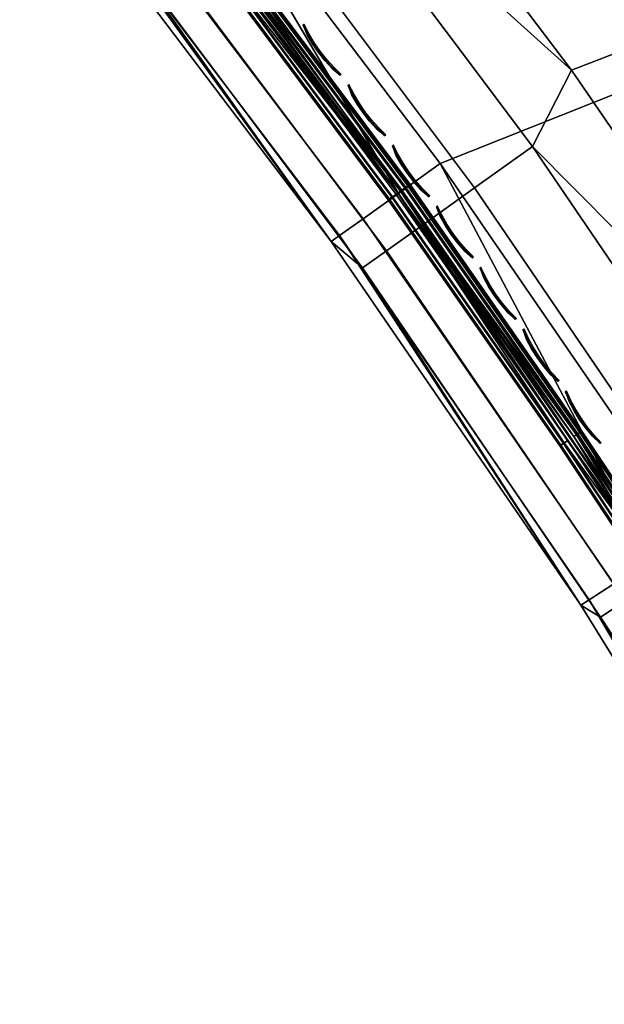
# Model space of a CAD drawing. Header units: inches. Extents: x 0 to 54.6, y -45.5 to 0.
# Tile 9 of 256: x 27.2 to 29.4, y -45.4 to -41.7. Entities that reach past the tile are written whole.
import ezdxf

# ---------------------------------------------------------------- set-up
doc = ezdxf.new("R2010")
doc.units = ezdxf.units.IN
doc.header["$LTSCALE"] = 0.03937
doc.header["$MEASUREMENT"] = 0
for name, color, linetype in [('A-FURN-3-ST', 151, 'Continuous'), ('A-FURN-3-ST-SEAM', 250, 'Continuous'), ('A-FURN-3-STITCH', 15, 'Continuous')]:
    doc.layers.add(name, color=color, linetype=linetype)

msp = doc.modelspace()

# ---------------------------------------------------------------- meshes
at = {"layer": 'A-FURN-3-ST'}
mesh = msp.add_polyface(dxfattribs=at)
corners = [(50.3422, -33.8963, 5.125), (30.7431, -45.2504, 5.25), (30.7264, -45.2214, 5.125), (50.2964, -33.817, 5.0335), (30.6806, -45.1422, 5.0335), (50.2339, -33.7088, 5), (30.6181, -45.0339, 5), (30.909, -45.1001, 17.8203), (30.9496, -45.1173, 17.7562), (31.1001, -45.0303, 17.8091), (31.0708, -45.0067, 17.8771), (31.246, -44.9214, 17.875), (31.2628, -44.9504, 17.75), (31.1192, -45.0333, 17.7337), (30.9811, -45.1131, 17.6853), (31.0528, -44.9873, 17.9069), (31.2003, -44.8422, 17.9665), (30.9807, -44.8886, 17.9727), (31.1378, -44.7339, 18), (30.9521, -44.8415, 17.9788), (30.8032, -44.9914, 17.9104), (30.7736, -44.945, 17.9162), (30.6396, -45.0861, 17.8092), (30.6091, -45.0403, 17.8145), (30.8861, -45.0836, 17.8483), (49.7768, -34.117, 17.9665), (49.8225, -34.1963, 17.875), (49.8393, -34.2253, 17.75), (29.741, -43.6165, 5), (28.7983, -42.2417, 5), (27.7921, -40.9127, 5), (26.7247, -39.6324, 5), (25.5983, -38.4037, 5), (24.4154, -37.2292, 5), (23.1788, -36.1114, 5), (21.891, -35.053, 5), (20.555, -34.0562, 5), (50.5754, -33.8003, 5.5), (30.5266, -45.3754, 5.5), (50.5754, -33.8003, 16.9), (30.5266, -45.3754, 16.9), (49.7143, -34.0088, 18), (30.2458, -43.2921, 18), (29.2871, -41.8937, 18), (28.2638, -40.5418, 18), (27.1781, -39.2395, 18), (26.0325, -37.9896, 18), (24.8295, -36.7949, 18), (23.5717, -35.658, 18), (22.2619, -34.5814, 18), (20.903, -33.5675, 18), (30.0471, -43.5088, 17.9625)]
mesh.append_faces([[corners[k] for k in face] for face in [(0, 1, 2), (3, 2, 4), (5, 4, 6), (7, 8, 9, 10), (10, 9, 11), (11, 9, 12), (12, 9, 13), (13, 9, 14), (10, 11, 15), (15, 11, 16), (15, 16, 17), (17, 16, 18), (17, 18, 19), (17, 19, 20), (20, 19, 21), (20, 21, 22), (22, 21, 23), (24, 7, 10, 15), (20, 24, 15, 17), (25, 18, 16), (26, 16, 11), (27, 11, 12), (6, 28, 5), (5, 28, 29), (5, 29, 30), (30, 31, 5), (5, 31, 32), (5, 32, 33), (33, 34, 5), (5, 34, 35), (5, 35, 36), (1, 37, 38), (38, 39, 40), (14, 12, 13), (18, 41, 42), (42, 41, 43), (43, 41, 44), (44, 41, 45), (45, 41, 46), (46, 41, 47), (47, 41, 48), (48, 41, 49), (49, 41, 50), (51, 21, 19), (42, 19, 18)]])
mesh = msp.add_polyface(dxfattribs=at)
corners = [(30.0471, -43.5088, 17.9625), (30.2458, -43.2921, 18), (29.1414, -42.179, 17.9625), (29.2871, -41.8937, 18), (28.1768, -40.8912, 17.9625), (28.2638, -40.5418, 18), (27.1554, -39.648, 17.9625), (27.1781, -39.2395, 18), (25.5128, -38.985, 17.1847), (26.3475, -39.9607, 16.9), (26.5657, -40.1551, 17.1847), (26.649, -40.0835, 17.45), (25.5929, -38.9097, 17.45), (27.3999, -41.2228, 16.9), (27.5649, -41.3713, 17.1847), (27.6514, -41.3035, 17.45), (27.7889, -41.1956, 17.6778), (26.7815, -39.9695, 17.6778), (27.9681, -41.0549, 17.8526), (26.9543, -39.8209, 17.8526), (28.3919, -42.5329, 16.9), (28.5085, -42.6311, 17.1847), (28.5979, -42.5673, 17.45), (28.7402, -42.4656, 17.6778), (28.9255, -42.3332, 17.8526), (29.3213, -43.8881, 16.9), (29.6334, -43.7772, 17.6778), (29.8245, -43.6532, 17.8526), (28.3919, -42.5329, 5.5), (27.3999, -41.2228, 5.5), (26.3475, -39.9607, 5.5), (25.2371, -38.7494, 5.5), (28.7983, -42.2417, 5), (29.5805, -43.7206, 5.0381), (28.6429, -42.3533, 5.0381), (27.7921, -40.9127, 5), (27.6421, -41.0315, 5.0381), (26.7247, -39.6324, 5), (26.5804, -39.7582, 5.0381), (25.2647, -38.7232, 5.3087), (26.3764, -39.9359, 5.3087), (27.4299, -41.1994, 5.3087), (28.423, -42.5109, 5.3087), (29.3213, -43.8881, 5.5), (28.5111, -42.4479, 5.1464), (27.5149, -41.1322, 5.1464), (26.4581, -39.8647, 5.1464)]
mesh.append_faces([[corners[k] for k in face] for face in [(0, 1, 2), (2, 1, 3), (2, 3, 4), (4, 3, 5), (4, 5, 6), (6, 5, 7), (8, 9, 10), (8, 10, 11, 12), (9, 13, 10), (10, 13, 14), (10, 14, 15, 11), (11, 15, 16, 17), (17, 16, 18, 19), (19, 18, 4, 6), (13, 20, 14), (14, 20, 21), (14, 21, 22, 15), (15, 22, 23, 16), (16, 23, 24, 18), (18, 24, 2, 4), (20, 25, 21), (23, 26, 27, 24), (24, 27, 0, 2), (28, 25, 20), (28, 20, 29), (29, 20, 13), (29, 13, 30), (30, 13, 9), (30, 9, 31), (32, 33, 34), (32, 34, 35), (35, 34, 36), (35, 36, 37), (37, 36, 38), (30, 39, 40), (30, 40, 29), (29, 40, 41), (29, 41, 28), (28, 41, 42), (28, 42, 43), (44, 42, 41, 45), (45, 41, 40, 46), (34, 44, 45, 36), (36, 45, 46, 38)]])
mesh = msp.add_polyface(dxfattribs=at)
corners = [(30.3126, -45.2118, 5.1464), (30.2963, -45.2848, 5.2169), (30.219, -45.2663, 5.3087), (30.4528, -45.1302, 5.0381), (30.4487, -45.1962, 5.0621), (30.3644, -45.2452, 5.1289), (30.5443, -45.1406, 5.0204), (30.6188, -45.2379, 5.0856), (30.5362, -45.2857, 5.1217), (30.4633, -45.3279, 5.1794), (30.4962, -45.1692, 17.6733), (30.6091, -45.0403, 17.8145), (30.4648, -45.1239, 17.6778), (30.3786, -45.2373, 17.5075), (30.3465, -45.1924, 17.5111), (30.2911, -45.288, 17.3185), (30.2585, -45.2435, 17.3209), (30.2373, -45.3192, 17.1133), (30.2043, -45.2749, 17.1146), (30.4875, -45.3141, 17.4701), (30.5979, -45.2503, 17.6257), (29.3213, -43.8881, 16.9), (30.186, -45.2855, 16.9), (29.3946, -43.9321, 17.1847), (29.4868, -43.8723, 17.45), (29.6334, -43.7772, 17.6778), (29.8245, -43.6532, 17.8526), (30.7736, -44.945, 17.9162), (30.0471, -43.5088, 17.9625), (30.9521, -44.8415, 17.9788), (30.2458, -43.2921, 18), (28.5085, -42.6311, 17.1847), (28.5979, -42.5673, 17.45), (28.7402, -42.4656, 17.6778), (30.186, -45.2855, 5.5), (29.3213, -43.8881, 5.5), (28.3919, -42.5329, 5.5), (30.6181, -45.0339, 5), (29.741, -43.6165, 5), (29.5805, -43.7206, 5.0381), (28.7983, -42.2417, 5), (28.423, -42.5109, 5.3087), (29.3534, -43.8677, 5.3087), (29.4444, -43.8088, 5.1464), (28.5111, -42.4479, 5.1464), (28.6429, -42.3533, 5.0381)]
mesh.append_faces([[corners[k] for k in face] for face in [(0, 1, 2), (3, 4, 0), (0, 4, 5), (0, 5, 1), (4, 3, 6), (4, 6, 7, 8), (9, 5, 4, 8), (10, 11, 12), (10, 12, 13), (13, 12, 14), (13, 14, 15), (15, 14, 16), (17, 16, 18), (13, 19, 20, 10), (21, 22, 23), (23, 22, 18), (23, 18, 16), (23, 16, 24), (24, 16, 14), (24, 14, 25), (25, 14, 12), (25, 12, 11), (25, 11, 26), (26, 11, 27), (26, 27, 28), (28, 29, 30), (31, 21, 23), (31, 23, 24, 32), (32, 24, 25, 33), (34, 22, 35), (35, 22, 21), (35, 21, 36), (37, 3, 38), (38, 3, 39), (38, 39, 40), (35, 41, 42), (35, 42, 34), (34, 42, 2), (2, 42, 43), (2, 43, 0), (0, 43, 39), (0, 39, 3), (43, 42, 41, 44), (45, 39, 43, 44)]])
at = {"layer": 'A-FURN-3-ST-SEAM'}
mesh = msp.add_polyface(dxfattribs=at)
corners = [(27.6834, -40.9964, 17.6706), (28.0206, -41.4294, 17.6902), (28.6855, -42.3201, 17.6706), (28.6846, -42.3207, 17.6902), (29.3254, -43.2401, 17.6902), (28.6776, -42.3257, 17.7078), (29.3182, -43.2448, 17.7078), (28.6657, -42.3342, 17.7208), (29.306, -43.2529, 17.7208), (28.6506, -42.3449, 17.7271), (28.0022, -41.4434, 17.7208), (27.6497, -41.0229, 17.7271), (29.5884, -43.7125, 17.7271), (29.6113, -43.7137, 17.7208), (29.6236, -43.7058, 17.7078), (29.6308, -43.7012, 17.6902), (29.6244, -43.6893, 17.6706), (29.9279, -44.1653, 17.6902), (29.9082, -44.1776, 17.7208), (28.0138, -41.4346, 17.7078), (27.6392, -41.0311, 17.628), (27.9922, -41.451, 17.6292), (28.6397, -42.3527, 17.628), (28.6555, -42.3414, 17.6292), (29.2956, -43.2598, 17.6292), (28.6698, -42.3313, 17.6377), (29.3102, -43.2501, 17.6377), (28.6803, -42.3238, 17.6522), (29.3209, -43.243, 17.6522), (28.0164, -41.4326, 17.6522), (29.6264, -43.7041, 17.6522), (29.6155, -43.711, 17.6377), (29.6008, -43.7205, 17.6292), (29.5771, -43.7197, 17.628), (29.9234, -44.1681, 17.6522), (28.0061, -41.4404, 17.6377), (27.9705, -41.4675, 17.7254), (27.9558, -41.4787, 17.7151), (28.6182, -42.3679, 17.7151), (28.6333, -42.3572, 17.7254), (29.2575, -43.2851, 17.7151), (29.2729, -43.2749, 17.7254), (29.5622, -43.7452, 17.7151), (29.5779, -43.7352, 17.7254), (29.5645, -43.7438, 17.6379), (29.2597, -43.2836, 17.6379), (29.5524, -43.7515, 17.6553), (29.2478, -43.2916, 17.6553), (29.548, -43.7543, 17.6772), (29.2434, -43.2945, 17.6772), (29.5517, -43.752, 17.698), (29.247, -43.2921, 17.698), (27.9457, -41.4863, 17.698), (28.6079, -42.3752, 17.698), (27.9579, -41.4771, 17.6379), (28.6204, -42.3664, 17.6379), (28.6087, -42.3747, 17.6553), (27.9465, -41.4858, 17.6553), (28.6044, -42.3777, 17.6772), (27.9423, -41.4889, 17.6772)]
mesh.append_faces([[corners[k] for k in face] for face in [(0, 1, 2), (2, 1, 3), (2, 3, 4), (4, 3, 5, 6), (6, 5, 7, 8), (8, 7, 9), (9, 7, 10), (9, 10, 11), (9, 12, 8), (8, 12, 13), (8, 13, 14, 6), (6, 14, 15, 4), (4, 15, 16), (16, 15, 17), (12, 18, 13), (16, 2, 4), (19, 10, 7, 5), (1, 19, 5, 3), (20, 21, 22), (22, 21, 23), (22, 23, 24), (24, 23, 25, 26), (26, 25, 27, 28), (28, 27, 2), (2, 27, 29), (2, 29, 0), (2, 16, 28), (28, 16, 30), (28, 30, 31, 26), (26, 31, 32, 24), (24, 32, 33), (16, 34, 30), (33, 22, 24), (35, 29, 27, 25), (21, 35, 25, 23), (36, 37, 38, 39), (39, 38, 40, 41), (41, 40, 42, 43), (33, 44, 45), (45, 44, 46, 47), (47, 46, 48, 49), (49, 48, 50, 51), (51, 50, 42, 40), (37, 52, 53, 38), (38, 53, 51, 40), (20, 22, 54), (54, 22, 55), (54, 55, 56, 57), (57, 56, 58, 59), (59, 58, 53, 52), (55, 22, 45), (45, 22, 33), (43, 12, 41), (12, 9, 41), (41, 9, 39), (39, 9, 36), (36, 9, 11), (45, 47, 56, 55), (47, 49, 58, 56), (49, 51, 53, 58)]])
at = {"layer": 'A-FURN-3-STITCH'}
mesh = msp.add_polymesh((7, 4), dxfattribs=at)
for k, corner in enumerate([(28.2908, -41.7232, 17.7447), (28.2897, -41.724, 17.7425), (28.2873, -41.7258, 17.7382), (28.2861, -41.7267, 17.736), (28.3086, -41.7577, 17.749), (28.3044, -41.7608, 17.7493), (28.3021, -41.7626, 17.745), (28.3039, -41.7612, 17.7404), (28.3287, -41.7912, 17.7516), (28.3245, -41.7943, 17.752), (28.3222, -41.796, 17.7477), (28.324, -41.7947, 17.743), (28.3509, -41.8233, 17.7525), (28.3468, -41.8264, 17.7529), (28.3444, -41.8281, 17.7486), (28.3463, -41.8268, 17.7439), (28.3752, -41.8539, 17.7517), (28.3711, -41.857, 17.7521), (28.3687, -41.8588, 17.7477), (28.3706, -41.8574, 17.7431), (28.4014, -41.8828, 17.7492), (28.3973, -41.8859, 17.7495), (28.3949, -41.8877, 17.7452), (28.3968, -41.8863, 17.7405), (28.4294, -41.9099, 17.7449), (28.4282, -41.9108, 17.7428), (28.4258, -41.9125, 17.7385), (28.4247, -41.9134, 17.7363)]):
    mesh.set_mesh_vertex(divmod(k, 4), corner)
mesh = msp.add_polymesh((7, 4), dxfattribs=at)
for k, corner in enumerate([(28.4582, -41.9477, 17.7447), (28.4571, -41.9485, 17.7425), (28.4547, -41.9502, 17.7382), (28.4535, -41.9511, 17.736), (28.4758, -41.9824, 17.749), (28.4716, -41.9854, 17.7493), (28.4692, -41.9871, 17.745), (28.471, -41.9858, 17.7404), (28.4956, -42.016, 17.7516), (28.4914, -42.019, 17.752), (28.489, -42.0207, 17.7477), (28.4909, -42.0194, 17.743), (28.5176, -42.0483, 17.7525), (28.5134, -42.0513, 17.7529), (28.511, -42.0531, 17.7486), (28.5129, -42.0517, 17.7439), (28.5416, -42.0791, 17.7517), (28.5374, -42.0821, 17.7521), (28.5351, -42.0839, 17.7477), (28.5369, -42.0825, 17.7431), (28.5676, -42.1082, 17.7492), (28.5634, -42.1113, 17.7495), (28.5611, -42.113, 17.7452), (28.5629, -42.1116, 17.7405), (28.5953, -42.1355, 17.7449), (28.5941, -42.1363, 17.7428), (28.5918, -42.1381, 17.7385), (28.5906, -42.1389, 17.7363)]):
    mesh.set_mesh_vertex(divmod(k, 4), corner)
mesh = msp.add_polymesh((7, 4), dxfattribs=at)
for k, corner in enumerate([(28.6239, -42.1735, 17.7447), (28.6227, -42.1743, 17.7425), (28.6204, -42.176, 17.7382), (28.6192, -42.1769, 17.736), (28.6411, -42.2083, 17.749), (28.6369, -42.2113, 17.7493), (28.6345, -42.213, 17.745), (28.6364, -42.2117, 17.7404), (28.6607, -42.2421, 17.7516), (28.6565, -42.2451, 17.752), (28.6541, -42.2468, 17.7477), (28.656, -42.2455, 17.743), (28.6824, -42.2745, 17.7525), (28.6782, -42.2776, 17.7529), (28.6759, -42.2793, 17.7486), (28.6777, -42.2779, 17.7439), (28.7063, -42.3055, 17.7517), (28.702, -42.3086, 17.7521), (28.6997, -42.3103, 17.7477), (28.7015, -42.3089, 17.7431), (28.732, -42.3349, 17.7492), (28.7278, -42.3379, 17.7495), (28.7254, -42.3396, 17.7452), (28.7273, -42.3383, 17.7405), (28.7595, -42.3623, 17.7449), (28.7583, -42.3632, 17.7428), (28.7559, -42.3649, 17.7385), (28.7548, -42.3657, 17.7363)]):
    mesh.set_mesh_vertex(divmod(k, 4), corner)
mesh = msp.add_polymesh((7, 4), dxfattribs=at)
for k, corner in enumerate([(28.7878, -42.4006, 17.7447), (28.7866, -42.4014, 17.7425), (28.7842, -42.4031, 17.7382), (28.783, -42.4039, 17.736), (28.8047, -42.4355, 17.749), (28.8005, -42.4385, 17.7493), (28.7981, -42.4402, 17.745), (28.8, -42.4389, 17.7404), (28.824, -42.4694, 17.7516), (28.8198, -42.4724, 17.752), (28.8174, -42.4741, 17.7477), (28.8193, -42.4728, 17.743), (28.8455, -42.5021, 17.7525), (28.8413, -42.5051, 17.7529), (28.8389, -42.5068, 17.7486), (28.8408, -42.5055, 17.7439), (28.8691, -42.5333, 17.7517), (28.8648, -42.5363, 17.7521), (28.8625, -42.538, 17.7477), (28.8643, -42.5367, 17.7431), (28.8946, -42.5628, 17.7492), (28.8903, -42.5658, 17.7495), (28.888, -42.5675, 17.7452), (28.8898, -42.5662, 17.7405), (28.9219, -42.5905, 17.7449), (28.9206, -42.5914, 17.7428), (28.9183, -42.5931, 17.7385), (28.9171, -42.5939, 17.7363)]):
    mesh.set_mesh_vertex(divmod(k, 4), corner)
mesh = msp.add_polymesh((7, 4), dxfattribs=at)
for k, corner in enumerate([(28.9498, -42.629, 17.7447), (28.9487, -42.6298, 17.7425), (28.9463, -42.6314, 17.7382), (28.9451, -42.6323, 17.736), (28.9665, -42.6641, 17.749), (28.9623, -42.667, 17.7493), (28.9599, -42.6687, 17.745), (28.9617, -42.6674, 17.7404), (28.9855, -42.6981, 17.7516), (28.9813, -42.7011, 17.752), (28.9789, -42.7028, 17.7477), (28.9807, -42.7015, 17.743), (29.0068, -42.7309, 17.7525), (29.0025, -42.7339, 17.7529), (29.0001, -42.7356, 17.7486), (29.002, -42.7343, 17.7439), (29.0301, -42.7623, 17.7517), (29.0258, -42.7653, 17.7521), (29.0234, -42.7669, 17.7477), (29.0253, -42.7656, 17.7431), (29.0554, -42.792, 17.7492), (29.0511, -42.795, 17.7495), (29.0487, -42.7967, 17.7452), (29.0506, -42.7954, 17.7405), (29.0824, -42.82, 17.7449), (29.0812, -42.8208, 17.7428), (29.0788, -42.8225, 17.7385), (29.0776, -42.8233, 17.7363)]):
    mesh.set_mesh_vertex(divmod(k, 4), corner)
mesh = msp.add_polymesh((7, 4), dxfattribs=at)
for k, corner in enumerate([(29.1101, -42.8586, 17.7447), (29.1089, -42.8594, 17.7425), (29.1065, -42.8611, 17.7382), (29.1053, -42.8619, 17.736), (29.1265, -42.8939, 17.749), (29.1222, -42.8968, 17.7493), (29.1198, -42.8984, 17.745), (29.1217, -42.8972, 17.7404), (29.1452, -42.9281, 17.7516), (29.141, -42.931, 17.752), (29.1385, -42.9326, 17.7477), (29.1404, -42.9314, 17.743), (29.1662, -42.9611, 17.7525), (29.1619, -42.964, 17.7529), (29.1595, -42.9656, 17.7486), (29.1614, -42.9644, 17.7439), (29.1893, -42.9926, 17.7517), (29.185, -42.9955, 17.7521), (29.1826, -42.9972, 17.7477), (29.1845, -42.9959, 17.7431), (29.2143, -43.0225, 17.7492), (29.21, -43.0255, 17.7495), (29.2076, -43.0271, 17.7452), (29.2095, -43.0258, 17.7405), (29.2412, -43.0507, 17.7449), (29.2399, -43.0515, 17.7428), (29.2375, -43.0532, 17.7385), (29.2364, -43.054, 17.7363)]):
    mesh.set_mesh_vertex(divmod(k, 4), corner)
mesh = msp.add_polymesh((7, 4), dxfattribs=at)
for k, corner in enumerate([(29.2685, -43.0896, 17.7447), (29.2673, -43.0904, 17.7425), (29.2649, -43.092, 17.7382), (29.2637, -43.0928, 17.736), (29.2847, -43.1249, 17.749), (29.2803, -43.1278, 17.7493), (29.2779, -43.1294, 17.745), (29.2798, -43.1282, 17.7404), (29.3031, -43.1593, 17.7516), (29.2988, -43.1622, 17.752), (29.2964, -43.1638, 17.7477), (29.2983, -43.1625, 17.743), (29.3238, -43.1924, 17.7525), (29.3195, -43.1953, 17.7529), (29.3171, -43.197, 17.7486), (29.319, -43.1957, 17.7439), (29.3467, -43.2242, 17.7517), (29.3424, -43.2271, 17.7521), (29.3399, -43.2287, 17.7477), (29.3418, -43.2274, 17.7431), (29.3715, -43.2543, 17.7492), (29.3672, -43.2572, 17.7495), (29.3647, -43.2588, 17.7452), (29.3666, -43.2575, 17.7405), (29.3981, -43.2826, 17.7449), (29.3968, -43.2835, 17.7428), (29.3944, -43.2851, 17.7385), (29.3932, -43.2859, 17.7363)]):
    mesh.set_mesh_vertex(divmod(k, 4), corner)

doc.saveas('drawing.dxf')
